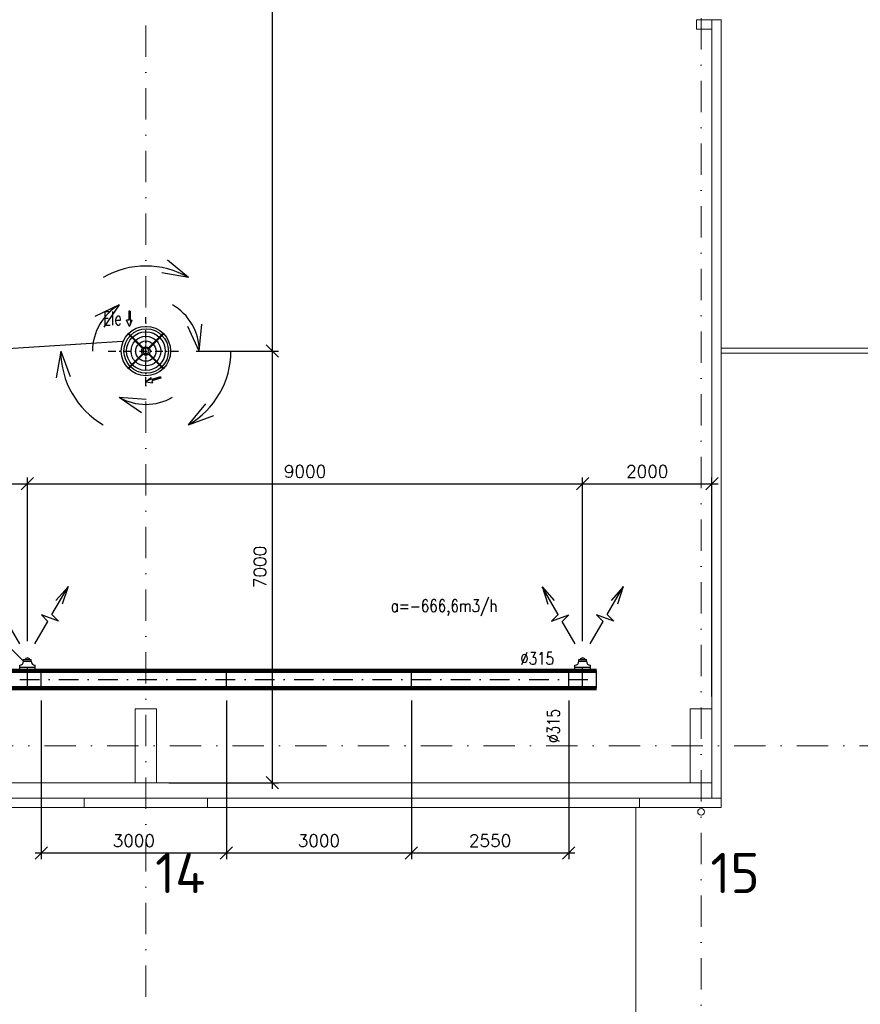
# Model space of a CAD drawing. Header units: millimetres. Extents: x -746391 to 410178, y -169697 to 100555.
# Tile 123 of 179: x 127505 to 141130, y -4191 to 11773. Entities that reach past the tile are written whole.
import ezdxf
from ezdxf.enums import TextEntityAlignment as Align

# ---------------------------------------------------------------- set-up
doc = ezdxf.new("R2010")
doc.units = ezdxf.units.MM
for name, pattern in [('CENTERX2', [101.6, 63.5, -12.7, 12.7, -12.7]), ('DASHDOT', [25.4, 12.7, -6.35, 0, -6.35]), ('ČERCHOVANÁ', [25.4, 12.7, -6.35, 0, -6.35])]:
    doc.linetypes.add(name, pattern=pattern)
doc.layers.get('0').update_dxf_attribs({"color": 9})
doc.layers.get('Defpoints').update_dxf_attribs({"color": 9})
for name, color, linetype, lineweight in [('A99_N_kce-rez-sil', 9, 'Continuous', 18), ('A99_N_osy', 9, 'CENTERX2', 9), ('A99_N_txt-popis-200', 9, 'Continuous', 5), ('A99_S_kce-pohl', 9, 'Continuous', 5), ('A99_S_kce-rez-sil', 9, 'Continuous', 15), ('A99_S_kce-rez-ten', 9, 'Continuous', 9), ('A99_S_sloupy', 9, 'Continuous', 5), ('VZT-KOTY', 2, 'Continuous', 25)]:
    doc.layers.add(name, color=color, linetype=linetype, lineweight=lineweight)
for name, color, linetype in [('VZT-KÓTY', 2, 'Continuous'), ('VZT-PŘÍOD-OSY', 1, 'ČERCHOVANÁ'), ('VZT-PŘÍVOD-TENKÉ', 4, 'Continuous'), ('VZT-PŘÍVOD-VÝKON', 2, 'Continuous'), ('VZT-PŘÍVOD-ZAŘÍZENÍ', 3, 'Continuous')]:
    doc.layers.add(name, color=color, linetype=linetype)
doc.styles.add('ad_popis 100', font='isocpeur.ttf', dxfattribs={"height": 200})
doc.styles.add('PITSIMP8', font='pitsimp8')
doc.styles.add('RomanS', font='romans.shx')
doc.linetypes.add('HRANICE1', pattern='A,6.35,-2.54,[133,ltypeshp.shx,S=2.54,R=0,X=-2.54,Y=0],-2.54,25.4', length=36.83)
doc.dimstyles.new('VZT100', dxfattribs={"dimscale": 100, "dimtxt": 2, "dimasz": 2, "dimexe": 1, "dimexo": 2, "dimgap": 1, "dimtad": 1, "dimtoh": 1, "dimdec": 0, "dimzin": 0, "dimdsep": 46, "dimtxsty": 'RomanS', "dimblk": 'OBLIQUE', "dimcen": 1, "dimdle": 1, "dimclrd": 256, "dimclre": 256, "dimclrt": 256, "dimadec": 0, "dimazin": 0, "dimtfac": 1, "dimtdec": 0, "dimtmove": 2, "dimatfit": 3, "dimldrblk": 'OBLIQUE', "dimfxl": 1, "dimtolj": 1, "dimtzin": 0, "dimarcsym": 0})

# ---------------------------------------------------------------- blocks, each defined once
blk = doc.blocks.new('2dluk097')
at = {"color": 0, "linetype": 'ByBlock'}
for p, q in [((-0.052, 0.5), (-0.052, -0.1)), ((-0.052, 0.5), (0.052, 0.5)), ((0.052, 0.5), (0.052, -0.1))]:
    blk.add_line(p, q, dxfattribs=at)
for p, q in [((-0.052, -0.1), (-0.231, -0.1)), ((0, -0.5), (-0.231, -0.1)), ((0, -0.5), (0.231, -0.1)), ((0.052, -0.1), (0.231, -0.1))]:
    blk.add_line(p, q)
for points in [[(-0.052, 0.5), (0.052, 0.5), (-0.052, -0.1), (0.052, -0.1)], [(-0.231, -0.1), (0, -0.5), (0.052, -0.1), (-0.052, -0.1)], [(-0.052, -0.1), (0.231, -0.1), (0, -0.5), (-0.052, -0.1)]]:
    blk.add_solid(points)
at = {"linetype": 'ByBlock', "style": 'PITSIMP8', "flags": 9}
for tag, p in [('VOLUMENSTROM', (-0.058, 0.041)), ('RAUM/GRUPPE', (-0.058, 0.161)), ('DRUCK/-STUFE', (-0.058, 0.021)), ('BEZEICHNUNG', (-0.058, 0.181)), ('POS.NR.G-LV', (-0.058, 0.141)), ('ANSCHLUSS', (-0.058, 0.001)), ('KENNUNG', (-0.058, 0.081)), ('LEISTUNG', (-0.058, 0.061)), ('FABRIKAT', (-0.058, 0.121)), ('TYP', (-0.058, 0.101)), ('SPANNUNG/FREQUENZ', (-0.058, -0.119)), ('TEMPERATUR', (-0.058, -0.059)), ('SCHUTZART', (-0.058, -0.099)), ('DREHZAHL', (-0.058, -0.079)), ('GROESSE', (-0.058, -0.019)), ('GEWICHT', (-0.058, -0.139)), ('FREI', (-0.058, -0.159)), ('FREI', (-0.058, -0.179)), ('FREI', (-0.058, -0.199)), ('DN', (-0.058, -0.039))]:
    blk.add_attdef(tag, text='', height=0.01, dxfattribs=at).set_placement(p, align=Align.MIDDLE)
blk = doc.blocks.new('_Oblique')
at = {"color": 0, "linetype": 'ByBlock', "lineweight": -2}
blk.add_line((-0.5, -0.5), (0.5, 0.5), dxfattribs=at)
blk = doc.blocks.new('*D1619')
at = {"layer": 'Defpoints', "color": 0, "linetype": 'Continuous', "lineweight": 18, "ltscale": 0.5, "transparency": 16777216}
for p in [(127855, 933.5), (130855, 933.5), (130855, -1737.546794)]:
    blk.add_point(p, dxfattribs=at)
at = {"layer": 'VZT-KÓTY', "linetype": 'Continuous', "lineweight": -2, "ltscale": 0.5, "transparency": 16777216}
for p, q in [((127855, 733.5), (127855, -1837.546794)), ((130855, 733.5), (130855, -1837.546794)), ((127755, -1737.546794), (130955, -1737.546794))]:
    blk.add_line(p, q, dxfattribs=at)
at = {"layer": 'VZT-KÓTY', "linetype": 'Continuous', "lineweight": -2, "ltscale": 0.5, "transparency": 16777216, "xscale": 200, "yscale": 200, "zscale": 200, "rotation": 180}
blk.add_blockref('_Oblique', (127855, -1737.546794), dxfattribs=at)
at = {"layer": 'VZT-KÓTY', "linetype": 'Continuous', "lineweight": -2, "ltscale": 0.5, "transparency": 16777216, "xscale": 200, "yscale": 200, "zscale": 200}
blk.add_blockref('_Oblique', (130855, -1737.546794), dxfattribs=at)
at = {"layer": 'VZT-KÓTY', "linetype": 'Continuous', "lineweight": 18, "ltscale": 0.5, "transparency": 16777216, "insert": (129355, -1537.546794), "char_height": 200, "attachment_point": 5, "style": 'RomanS'}
blk.add_mtext('\\A1;3000', dxfattribs=at)
blk = doc.blocks.new('*D1620')
at = {"layer": 'Defpoints', "color": 0, "linetype": 'Continuous', "lineweight": 18, "ltscale": 0.5, "transparency": 16777216}
for p in [(130855, 933.5), (133855, 933.5), (133855, -1737.546794)]:
    blk.add_point(p, dxfattribs=at)
at = {"layer": 'VZT-KÓTY', "linetype": 'Continuous', "lineweight": -2, "ltscale": 0.5, "transparency": 16777216}
for p, q in [((130855, 733.5), (130855, -1837.546794)), ((133855, 733.5), (133855, -1837.546794)), ((130755, -1737.546794), (133955, -1737.546794))]:
    blk.add_line(p, q, dxfattribs=at)
at = {"layer": 'VZT-KÓTY', "linetype": 'Continuous', "lineweight": -2, "ltscale": 0.5, "transparency": 16777216, "xscale": 200, "yscale": 200, "zscale": 200, "rotation": 180}
blk.add_blockref('_Oblique', (130855, -1737.546794), dxfattribs=at)
at = {"layer": 'VZT-KÓTY', "linetype": 'Continuous', "lineweight": -2, "ltscale": 0.5, "transparency": 16777216, "xscale": 200, "yscale": 200, "zscale": 200}
blk.add_blockref('_Oblique', (133855, -1737.546794), dxfattribs=at)
at = {"layer": 'VZT-KÓTY', "linetype": 'Continuous', "lineweight": 18, "ltscale": 0.5, "transparency": 16777216, "insert": (132355, -1537.546794), "char_height": 200, "attachment_point": 5, "style": 'RomanS'}
blk.add_mtext('\\A1;3000', dxfattribs=at)
blk = doc.blocks.new('*D1621')
at = {"layer": 'Defpoints', "color": 0, "linetype": 'Continuous', "lineweight": 18, "ltscale": 0.5, "transparency": 16777216}
for p in [(133855, 933.5), (136405, 933.5), (136405, -1737.546794)]:
    blk.add_point(p, dxfattribs=at)
at = {"layer": 'VZT-KÓTY', "linetype": 'Continuous', "lineweight": -2, "ltscale": 0.5, "transparency": 16777216}
for p, q in [((133855, 733.5), (133855, -1837.546794)), ((136405, 733.5), (136405, -1837.546794)), ((133755, -1737.546794), (136505, -1737.546794))]:
    blk.add_line(p, q, dxfattribs=at)
at = {"layer": 'VZT-KÓTY', "linetype": 'Continuous', "lineweight": -2, "ltscale": 0.5, "transparency": 16777216, "xscale": 200, "yscale": 200, "zscale": 200, "rotation": 180}
blk.add_blockref('_Oblique', (133855, -1737.546794), dxfattribs=at)
at = {"layer": 'VZT-KÓTY', "linetype": 'Continuous', "lineweight": -2, "ltscale": 0.5, "transparency": 16777216, "xscale": 200, "yscale": 200, "zscale": 200}
blk.add_blockref('_Oblique', (136405, -1737.546794), dxfattribs=at)
at = {"layer": 'VZT-KÓTY', "linetype": 'Continuous', "lineweight": 18, "ltscale": 0.5, "transparency": 16777216, "insert": (135130, -1537.546794), "char_height": 200, "attachment_point": 5, "style": 'RomanS'}
blk.add_mtext('\\A1;2550', dxfattribs=at)
blk = doc.blocks.new('*D1766')
at = {"layer": 'Defpoints', "color": 0, "linetype": 'Continuous', "lineweight": 18, "ltscale": 0.5}
for p in [(130163, 19600), (131600, 19600), (130163, 6400)]:
    blk.add_point(p, dxfattribs=at)
at = {"layer": 'VZT-KÓTY', "linetype": 'Continuous', "lineweight": -2, "ltscale": 0.5, "transparency": 16777216}
for p, q in [((131600, 6300), (131600, 19700)), ((130363, 19600), (131700, 19600)), ((130363, 6400), (131700, 6400))]:
    blk.add_line(p, q, dxfattribs=at)
at = {"layer": 'VZT-KÓTY', "linetype": 'Continuous', "lineweight": -2, "ltscale": 0.5, "transparency": 16777216, "xscale": 200, "yscale": 200, "zscale": 200}
for p, rotation in [((131600, 19600), 90), ((131600, 6400), 270)]:
    blk.add_blockref('_Oblique', p, dxfattribs=dict(at, rotation=rotation))
at = {"layer": 'VZT-KÓTY', "linetype": 'Continuous', "lineweight": 18, "ltscale": 0.5, "transparency": 16777216, "insert": (131400, 13000), "char_height": 200, "attachment_point": 5, "rotation": 90, "style": 'RomanS'}
blk.add_mtext('\\A1;13200', dxfattribs=at)
blk = doc.blocks.new('*D1847')
at = {"layer": 'Defpoints', "color": 0, "linetype": 'Continuous', "lineweight": 18, "ltscale": 0.5}
for p in [(130163, 6400), (131600, 6400), (129725, -600)]:
    blk.add_point(p, dxfattribs=at)
at = {"layer": 'VZT-KOTY', "linetype": 'Continuous', "lineweight": -2, "ltscale": 0.5, "transparency": 16777216}
for p, q in [((130363, 6400), (131700, 6400)), ((131600, -700), (131600, 6500)), ((129925, -600), (131700, -600))]:
    blk.add_line(p, q, dxfattribs=at)
at = {"layer": 'VZT-KOTY', "linetype": 'Continuous', "lineweight": -2, "ltscale": 0.5, "transparency": 16777216, "xscale": 200, "yscale": 200, "zscale": 200}
for p, rotation in [((131600, 6400), 90), ((131600, -600), 270)]:
    blk.add_blockref('_Oblique', p, dxfattribs=dict(at, rotation=rotation))
at = {"layer": 'VZT-KOTY', "linetype": 'Continuous', "lineweight": 18, "ltscale": 0.5, "transparency": 16777216, "insert": (131400, 2900), "char_height": 200, "attachment_point": 5, "rotation": 90, "style": 'RomanS'}
blk.add_mtext('\\A1;7000', dxfattribs=at)
blk = doc.blocks.new('*D1877')
at = {"layer": 'Defpoints', "color": 0, "linetype": 'Continuous', "lineweight": 18, "ltscale": 0.5, "transparency": 16777216}
for p in [(127630, 4248), (118630, 1559), (127630, 1499)]:
    blk.add_point(p, dxfattribs=at)
at = {"layer": 'VZT-KOTY', "linetype": 'Continuous', "lineweight": -2, "ltscale": 0.5, "transparency": 16777216}
for p, q in [((118630, 1759), (118630, 4348)), ((127630, 1699), (127630, 4348)), ((118530, 4248), (127730, 4248))]:
    blk.add_line(p, q, dxfattribs=at)
at = {"layer": 'VZT-KOTY', "linetype": 'Continuous', "lineweight": -2, "ltscale": 0.5, "transparency": 16777216, "xscale": 200, "yscale": 200, "zscale": 200, "rotation": 180}
blk.add_blockref('_Oblique', (118630, 4248), dxfattribs=at)
at = {"layer": 'VZT-KOTY', "linetype": 'Continuous', "lineweight": -2, "ltscale": 0.5, "transparency": 16777216, "xscale": 200, "yscale": 200, "zscale": 200}
blk.add_blockref('_Oblique', (127630, 4248), dxfattribs=at)
at = {"layer": 'VZT-KOTY', "linetype": 'Continuous', "lineweight": 18, "ltscale": 0.5, "transparency": 16777216, "insert": (123130, 4448), "char_height": 200, "attachment_point": 5, "style": 'RomanS'}
blk.add_mtext('\\A1;9000', dxfattribs=at)
blk = doc.blocks.new('*D1878')
at = {"layer": 'Defpoints', "color": 0, "linetype": 'Continuous', "lineweight": 18, "ltscale": 0.5, "transparency": 16777216}
for p in [(136630, 4248), (127630, 1499), (136630, 1499)]:
    blk.add_point(p, dxfattribs=at)
at = {"layer": 'VZT-KOTY', "linetype": 'Continuous', "lineweight": -2, "ltscale": 0.5, "transparency": 16777216}
for p, q in [((127630, 1699), (127630, 4348)), ((136630, 1699), (136630, 4348)), ((127530, 4248), (136730, 4248))]:
    blk.add_line(p, q, dxfattribs=at)
at = {"layer": 'VZT-KOTY', "linetype": 'Continuous', "lineweight": -2, "ltscale": 0.5, "transparency": 16777216, "xscale": 200, "yscale": 200, "zscale": 200, "rotation": 180}
blk.add_blockref('_Oblique', (127630, 4248), dxfattribs=at)
at = {"layer": 'VZT-KOTY', "linetype": 'Continuous', "lineweight": -2, "ltscale": 0.5, "transparency": 16777216, "xscale": 200, "yscale": 200, "zscale": 200}
blk.add_blockref('_Oblique', (136630, 4248), dxfattribs=at)
at = {"layer": 'VZT-KOTY', "linetype": 'Continuous', "lineweight": 18, "ltscale": 0.5, "transparency": 16777216, "insert": (132130, 4448), "char_height": 200, "attachment_point": 5, "style": 'RomanS'}
blk.add_mtext('\\A1;9000', dxfattribs=at)
blk = doc.blocks.new('*D1879')
at = {"layer": 'Defpoints', "color": 0, "linetype": 'Continuous', "lineweight": 18, "ltscale": 0.5, "transparency": 16777216}
for p in [(138725, 4248), (136630, 1499), (138725, 600)]:
    blk.add_point(p, dxfattribs=at)
at = {"layer": 'VZT-KOTY', "linetype": 'Continuous', "lineweight": -2, "ltscale": 0.5, "transparency": 16777216}
for p, q in [((136630, 1699), (136630, 4348)), ((138725, 800), (138725, 4348)), ((136530, 4248), (138825, 4248))]:
    blk.add_line(p, q, dxfattribs=at)
at = {"layer": 'VZT-KOTY', "linetype": 'Continuous', "lineweight": -2, "ltscale": 0.5, "transparency": 16777216, "xscale": 200, "yscale": 200, "zscale": 200, "rotation": 180}
blk.add_blockref('_Oblique', (136630, 4248), dxfattribs=at)
at = {"layer": 'VZT-KOTY', "linetype": 'Continuous', "lineweight": -2, "ltscale": 0.5, "transparency": 16777216, "xscale": 200, "yscale": 200, "zscale": 200}
blk.add_blockref('_Oblique', (138725, 4248), dxfattribs=at)
at = {"layer": 'VZT-KOTY', "linetype": 'Continuous', "lineweight": 18, "ltscale": 0.5, "transparency": 16777216, "insert": (137677, 4448), "char_height": 200, "attachment_point": 5, "style": 'RomanS'}
blk.add_mtext('\\A1;2000', dxfattribs=at)

msp = doc.modelspace()

# ---------------------------------------------------------------- linework, layer by layer
at = {"layer": 'A99_N_kce-rez-sil', "linetype": 'Continuous'}
for p, q in [((128550, -850), (128550, -1000)), ((130550, -850), (130550, -1000)), ((137550, -850), (137550, -1000)), ((138875.5, -850), (138875, -1000)), ((138875, -850), (138875, -1000))]:
    msp.add_line(p, q, dxfattribs=at)
for points in [[(113550, -850), (138875.5, -850)], [(113550, -1000), (138875, -1000)]]:
    msp.add_lwpolyline(points, dxfattribs=at)
at = {"layer": 'A99_N_kce-rez-sil', "linetype": 'Continuous', "lineweight": 15}
msp.add_circle((138550, -1070), 55, dxfattribs=at)
at = {"layer": 'A99_N_osy', "linetype": 'DASHDOT', "ltscale": 40}
for p, q in [((138550, 100200), (138550, -5085)), ((129550, -5085), (129550, 27821.7)), ((187349.6, 0), (-3600, 0))]:
    msp.add_line(p, q, dxfattribs=at)
at = {"layer": 'A99_S_kce-pohl'}
msp.add_line((115150, -600), (138630, -600), dxfattribs=at)
at = {"layer": 'A99_S_kce-pohl', "linetype": 'HRANICE1', "lineweight": 13, "ltscale": 10}
msp.add_lwpolyline([(64000, -1000), (64000, -4500), (137490, -4500), (137490, -1000)], dxfattribs=at)
at = {"layer": 'A99_S_kce-rez-sil', "linetype": 'Continuous'}
for p, q in [((138725.5, -200), (138725.5, 11775)), ((138725.5, 11771.5), (138875.5, 11771.5)), ((138875.5, -850), (138875.5, 11775)), ((138725.5, -600), (138725.5, -850))]:
    msp.add_line(p, q, dxfattribs=at)
at = {"layer": 'A99_S_kce-rez-ten', "lineweight": 9, "ltscale": 2}
for points in [[(146334.9, 3346), (146334.9, 3346), (146334.9, 6445.7), (138880, 6445.7), (138880, 6445.7)], [(138880, 6365.7), (138880, 6365.7), (146254.9, 6365.7), (146254.9, 3280), (146254.9, 3280)]]:
    msp.add_lwpolyline(points, dxfattribs=at)
at = {"layer": 'A99_S_kce-rez-ten', "linetype": 'ByBlock', "lineweight": 9, "ltscale": 2}
msp.add_lwpolyline([(138375, 600), (138725, 600), (138725, -600), (138375, -600)], close=True, dxfattribs=at)
at = {"layer": 'A99_S_sloupy', "linetype": 'Continuous', "lineweight": 20, "ltscale": 2}
for points in [[(138725.5, 11621.5), (138475.5, 11621.5), (138475.5, 11771.5), (138725.5, 11771.5)], [(129375, 600), (129725, 600), (129725, -600), (129375, -600)], [(138375, 600), (138725, 600), (138725, -600), (138375, -600)]]:
    msp.add_lwpolyline(points, close=True, dxfattribs=at)
at = {"layer": 'VZT-KOTY'}
for p, q in [((123586.6, 6206.7), (129169.2, 6558.9)), ((123512.9, 5412.9), (127567.5, 1369.8))]:
    msp.add_line(p, q, dxfattribs=at)
at = {"layer": 'VZT-PŘÍOD-OSY', "ltscale": 10}
for p, q in [((129550, 5848), (129550, 6952)), ((128937, 6400), (130163, 6400))]:
    msp.add_line(p, q, dxfattribs=at)
at = {"layer": 'VZT-PŘÍOD-OSY', "ltscale": 25}
for p, q in [((127630, 963.5), (127630, 1499.3)), ((136630, 963.5), (136630, 1499.3)), ((89399.9, 1073.5), (136855, 1073.5))]:
    msp.add_line(p, q, dxfattribs=at)
at = {"layer": 'VZT-PŘÍVOD-TENKÉ'}
msp.add_line((129831.8, 6676.1), (129818.3, 6662.6), dxfattribs=at)
for centre, radius in [((129550.5, 6400), 400.5), ((129555.4, 6400), 360.6), ((129550.5, 6400), 314.5), ((129550.5, 6400), 239.5), ((129550.5, 6400), 164.5), ((129820.1, 6670.1), 3.6), ((129820.1, 6670.1), 3.6), ((129550, 6400), 68)]:
    msp.add_circle(centre, radius, dxfattribs=at)
for centre, radius, start, end in [((129623.7, 6473.7), 268.4, 44.14607, 45.85391), ((129811.8, 6669.1), 1.2, 315, 135), ((129623.7, 6473.7), 270, 44.15113, 45.84887), ((129819.1, 6661.8), 1.2, 315, 135), ((129828.9, 6678.9), 6.4, 315, 135), ((129828.9, 6678.9), 4, 315.26984, 135.26984)]:
    msp.add_arc(centre, radius, start, end, dxfattribs=at)
at = {"layer": 'VZT-PŘÍVOD-VÝKON'}
for p, q in [((130239.7, 7594.6), (129901.6, 7875.1)), ((130239.7, 7594.6), (129901.6, 7875.1)), ((130239.7, 7594.6), (129806.7, 7668.5)), ((130239.7, 7594.6), (129806.7, 7668.5)), ((129117.6, 7148.9), (128720.6, 6960.8)), ((129117.6, 7148.9), (128720.6, 6960.8)), ((129117.6, 7148.9), (128867.9, 6787.5)), ((129117.6, 7148.9), (128867.9, 6787.5)), ((130414.7, 6400), (130232.5, 6799.7)), ((130414.7, 6400), (130232.5, 6799.7)), ((130414.7, 6400), (130456.8, 6837.3)), ((130414.7, 6400), (130456.8, 6837.3)), ((128170.6, 6400), (128096.7, 5967)), ((128170.6, 6400), (128096.7, 5967)), ((128170.6, 6400), (128323.1, 5988)), ((128170.6, 6400), (128323.1, 5988)), ((129118, 5651), (129556.1, 5618.7)), ((129118, 5651), (129481.3, 5403.9)), ((129118, 5651), (129481.3, 5403.9)), ((129118, 5651), (129556.1, 5618.7)), ((130239.7, 5205.4), (130520.2, 5543.5)), ((130239.7, 5205.4), (130520.2, 5543.5)), ((130239.7, 5205.4), (130651.7, 5357.9)), ((130239.7, 5205.4), (130651.7, 5357.9)), ((128028.3, 2129.7), (128288.3, 2580.1)), ((128288.3, 2580.1), (128091.4, 2356)), ((128288.2, 2580.5), (128192.6, 2297.9)), ((136231.7, 2129.7), (135971.7, 2580.1)), ((135971.7, 2580.1), (136168.6, 2356)), ((135971.8, 2580.5), (136067.4, 2297.9)), ((137028.3, 2129.7), (137288.3, 2580.1)), ((137288.3, 2580.1), (137091.4, 2356)), ((137288.2, 2580.5), (137192.6, 2297.9)), ((128135.4, 2022.6), (127856.3, 2124.2)), ((127963.3, 2017.2), (127856.3, 2124.2)), ((128028.3, 2129.7), (128135.4, 2022.6)), ((136231.7, 2129.7), (136124.6, 2022.6)), ((136124.6, 2022.6), (136403.7, 2124.2)), ((136296.7, 2017.2), (136403.7, 2124.2)), ((137135.4, 2022.6), (136856.3, 2124.2)), ((136963.3, 2017.2), (136856.3, 2124.2)), ((137028.3, 2129.7), (137135.4, 2022.6)), ((127507.9, 1651.2), (127296.7, 2017.2)), ((127752.1, 1651.2), (127963.3, 2017.2)), ((136507.9, 1651.2), (136296.7, 2017.2)), ((136752.1, 1651.2), (136963.3, 2017.2))]:
    msp.add_line(p, q, dxfattribs=at)
for radius, start, end in [(1379.4, 60, 120), (1379.4, 60, 120), (864.7, 120, 180), (864.7, 120, 180), (864.7, 0, 60), (864.7, 0, 60), (1379.4, 180, 240), (1379.4, 180, 240), (1379.4, 300, 0), (1379.4, 300, 0), (864.7, 240, 300), (864.7, 240, 300)]:
    msp.add_arc((129550, 6400), radius, start, end, dxfattribs=at)
at = {"layer": 'VZT-PŘÍVOD-ZAŘÍZENÍ', "linetype": 'ByBlock'}
for p, q in [((129266.5, 6674.4), (129497.6, 6443.3)), ((129499.2, 6445.2), (129268.3, 6676.1)), ((129273.9, 6681.8), (129287.4, 6668.3)), ((129506.7, 6452.4), (129275.6, 6683.5)), ((129287.4, 6668.3), (129504.8, 6450.8)), ((129824.4, 6683.5), (129593.3, 6452.4)), ((129595.2, 6450.8), (129826.1, 6681.7)), ((129818.3, 6662.6), (129600.8, 6445.2)), ((129602.4, 6443.3), (129833.5, 6674.4)), ((129497.6, 6356.7), (129266.5, 6125.6)), ((129504.8, 6349.2), (129273.9, 6118.3)), ((129275.6, 6116.5), (129506.7, 6347.6)), ((129281.7, 6137.4), (129499.2, 6354.8)), ((129574, 6358.4), (129526, 6358.4)), ((129530, 6358.4), (129530, 6337.7)), ((129530, 6337.7), (129546, 6337.7)), ((129546, 6337.7), (129546, 6358.4)), ((129554, 6358.4), (129554, 6337.7)), ((129554, 6337.7), (129570, 6337.7)), ((129570, 6337.7), (129570, 6358.4)), ((129593.3, 6347.6), (129824.4, 6116.5)), ((129812.6, 6131.7), (129595.2, 6349.2)), ((129600.8, 6354.8), (129831.7, 6123.9)), ((129833.5, 6125.6), (129602.4, 6356.7)), ((129268.2, 6123.9), (129281.7, 6137.4)), ((129826.1, 6118.2), (129812.6, 6131.7))]:
    msp.add_line(p, q, dxfattribs=at)
at = {"layer": 'VZT-PŘÍVOD-ZAŘÍZENÍ'}
for p, q in [((127505, 1213.5), (127505, 1307.3)), ((127567.5, 1369.8), (127567.5, 1401)), ((127567.5, 1401), (127692.5, 1401)), ((127567.5, 1369.8), (127692.5, 1369.8)), ((127692.5, 1369.8), (127692.5, 1401)), ((127755, 1213.5), (127755, 1307.3)), ((136505, 1213.5), (136505, 1307.3)), ((136567.5, 1369.8), (136567.5, 1401)), ((136567.5, 1401), (136692.5, 1401)), ((136567.5, 1369.8), (136692.5, 1369.8)), ((136692.5, 1369.8), (136692.5, 1401)), ((136755, 1213.5), (136755, 1307.3)), ((127505, 1276), (127755, 1276)), ((127855, 933.5), (127855, 1213.5)), ((130855, 933.5), (130855, 1213.5)), ((133855, 933.5), (133855, 1213.5)), ((136405, 933.5), (136405, 1213.5)), ((136505, 1276), (136755, 1276)), ((136855, 933.5), (136855, 1213.5))]:
    msp.add_line(p, q, dxfattribs=at)
at = {"layer": 'VZT-PŘÍVOD-ZAŘÍZENÍ', "lineweight": 90}
for p, q in [((119155, 1213.5), (136855, 1213.5)), ((119155, 933.5), (136855, 933.5))]:
    msp.add_line(p, q, dxfattribs=at)
at = {"layer": 'VZT-PŘÍVOD-ZAŘÍZENÍ', "linetype": 'ByBlock'}
for centre in [(129279.9, 6670.1), (129279.9, 6670.1), (129279.9, 6129.9), (129279.9, 6129.9), (129820.1, 6129.9), (129820.1, 6129.9)]:
    msp.add_circle(centre, 3.6, dxfattribs=at)
for centre, radius, start, end in [((129271.1, 6678.9), 6.4, 44.99999, 224.99999), ((129271.1, 6678.9), 4, 45.26984, 225.26984), ((129280.9, 6661.8), 1.2, 44.99999, 224.99999), ((129476.3, 6473.7), 270, 134.15113, 135.84886), ((129476.3, 6473.7), 268.4, 134.14607, 135.85391), ((129288.2, 6669.1), 1.2, 44.99999, 224.99999), ((129550, 6400), 48, 300.00015, 180), ((129550, 6400), 48, 180, 240.00015), ((129271.1, 6121.1), 6.4, 135, 315), ((129271.1, 6121.1), 4, 135.26984, 315.26984), ((129280.9, 6138.2), 1.2, 135, 315), ((129476.3, 6326.3), 270, 224.15113, 225.84887), ((129476.3, 6326.3), 268.4, 224.14607, 225.85391), ((129288.2, 6130.9), 1.2, 135, 315), ((129623.7, 6326.3), 268.4, 314.14607, 315.85391), ((129811.8, 6130.9), 1.2, 225, 45), ((129623.7, 6326.3), 270, 314.15113, 315.84886), ((129819.1, 6138.2), 1.2, 225, 45), ((129828.9, 6121.1), 6.4, 225, 45), ((129828.9, 6121.1), 4, 225.26984, 45.26984)]:
    msp.add_arc(centre, radius, start, end, dxfattribs=at)
at = {"layer": 'VZT-PŘÍVOD-ZAŘÍZENÍ'}
for centre, radius, start, end in [((127505, 1369.8), 62.5, 270, 0), ((127630, 1369.8), 51.6, 37.27683, 142.72317), ((127755, 1369.8), 62.5, 180, 270), ((136505, 1369.8), 62.5, 270, 0), ((136630, 1369.8), 51.6, 37.27683, 142.72317), ((136755, 1369.8), 62.5, 180, 270)]:
    msp.add_arc(centre, radius, start, end, dxfattribs=at)

# ---------------------------------------------------------------- block references
at = {"layer": 'VZT-KÓTY', "xscale": -200, "yscale": 250, "zscale": 160}
msp.add_blockref('2dluk097', (129284.4, 6923.8), dxfattribs=at)
at = {"layer": 'VZT-KÓTY', "xscale": 200, "yscale": 250, "zscale": 160, "rotation": 286.5002035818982}
msp.add_blockref('2dluk097', (129669.9, 5935), dxfattribs=at)

# ---------------------------------------------------------------- texts
at = {"layer": 'A99_N_txt-popis-200', "lineweight": 0, "char_height": 650, "attachment_point": 1, "style": 'ad_popis 100'}
for s, insert in [('14', (129700, -1737.5)), ('15', (138700, -1737.5))]:
    msp.add_mtext_dynamic_manual_height_columns(s, width=832.5, gutter_width=1000, heights=[0], dxfattribs=dict(at, insert=insert))
at = {"layer": 'VZT-KÓTY', "style": 'RomanS', "width": 0.7}
msp.add_text('Ele', height=223.12, dxfattribs=at).set_placement((128857.9, 6818.9))
at = {"layer": 'VZT-KÓTY', "style": 'RomanS', "width": 0.8}
msp.add_text('a=-666,6m3/h', height=200, dxfattribs=at).set_placement((134384, 2110.3), align=Align.BOTTOM_CENTER)
for rotation, p in [(0, (135618.1, 1316)), (90, (136257.4, 47.9))]:
    msp.add_text('%%C315', height=200, rotation=rotation, dxfattribs=at).set_placement(p)

# ---------------------------------------------------------------- dimensions: what is measured, and where the dimension line sits
at = {"layer": 'VZT-KOTY', "linetype": 'Continuous', "lineweight": 18, "ltscale": 0.5}
dim = msp.add_linear_dim(base=(131600.4, 6400), p1=(129725, -600), p2=(130163, 6400), angle=90, dimstyle='VZT100', dxfattribs=at)
dim.commit()
dim.dimension.update_dxf_attribs({"geometry": '*D1847', "text_midpoint": (131400.4, 2900)})
for base, p1, p2, picture, middle in [((127630, 4247.6), (118630, 1559.3), (127630, 1499.3), '*D1877', (123130, 4447.6)), ((136630, 4247.6), (127630, 1499.3), (136630, 1499.3), '*D1878', (132130, 4447.6))]:
    dim = msp.add_linear_dim(base=base, p1=p1, p2=p2, dimstyle='VZT100', dxfattribs=at)
    dim.commit()
    dim.dimension.update_dxf_attribs({"geometry": picture, "text_midpoint": middle})
dim = msp.add_linear_dim(base=(138725, 4247.6), p1=(136630, 1499.3), p2=(138725, 600), text='2000', dimstyle='VZT100', dxfattribs=at)
dim.commit()
dim.dimension.update_dxf_attribs({"geometry": '*D1879', "text_midpoint": (137677.5, 4447.6)})
at = {"layer": 'VZT-KÓTY', "linetype": 'Continuous', "lineweight": 18, "ltscale": 0.5}
dim = msp.add_linear_dim(base=(131600.4, 19600), p1=(130163, 6400), p2=(130163, 19600), angle=90, dimstyle='VZT100', dxfattribs=at)
dim.commit()
dim.dimension.update_dxf_attribs({"geometry": '*D1766', "text_midpoint": (131400.4, 13000)})
for base, p1, p2, picture, middle in [((130855, -1737.5), (127855, 933.5), (130855, 933.5), '*D1619', (129355, -1537.5)), ((133855, -1737.5), (130855, 933.5), (133855, 933.5), '*D1620', (132355, -1537.5)), ((136405, -1737.5), (133855, 933.5), (136405, 933.5), '*D1621', (135130, -1537.5))]:
    dim = msp.add_linear_dim(base=base, p1=p1, p2=p2, dimstyle='VZT100', dxfattribs=at)
    dim.commit()
    dim.dimension.update_dxf_attribs({"geometry": picture, "text_midpoint": middle})

doc.saveas('drawing.dxf')
